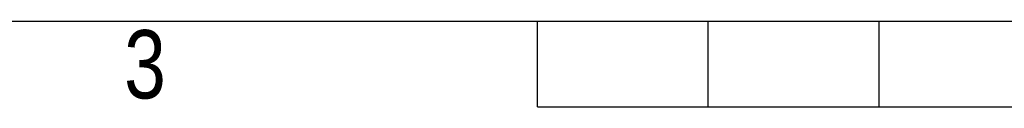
# Model space of a CAD drawing. Header units: millimetres. Extents: x 0 to 420, y 0 to 297.
# Tile 2 of 31: x 127 to 187, y 0 to 5. Entities that reach past the tile are written whole.
import ezdxf

# ---------------------------------------------------------------- set-up
doc = ezdxf.new("R2010")
doc.units = ezdxf.units.MM
doc.layers.add('CARTIGLIO', color=140, linetype='Continuous')
doc.styles.add('SLDTEXTSTYLE2', font='TXT', dxfattribs={"width": 0.821468})

msp = doc.modelspace()

# ---------------------------------------------------------------- linework, layer by layer
at = {"layer": 'CARTIGLIO', "linetype": 'Continuous'}
for p, q in [((5.1801, 5.171), (414.8274, 5.171)), ((158.2616, -0.0032), (158.2616, 5.171)), ((168.61, -0.0032), (168.61, 5.171)), ((178.9585, -0.0032), (178.9585, 5.171)), ((158.2616, -0.0032), (261.7459, -0.0032))]:
    msp.add_line(p, q, dxfattribs=at)

# ---------------------------------------------------------------- texts
at = {"layer": 'CARTIGLIO', "insert": (134.4919, 4.6371), "char_height": 4.1394, "attachment_point": 2, "style": 'SLDTEXTSTYLE2'}
msp.add_mtext('3', dxfattribs=at)

doc.saveas('drawing.dxf')
